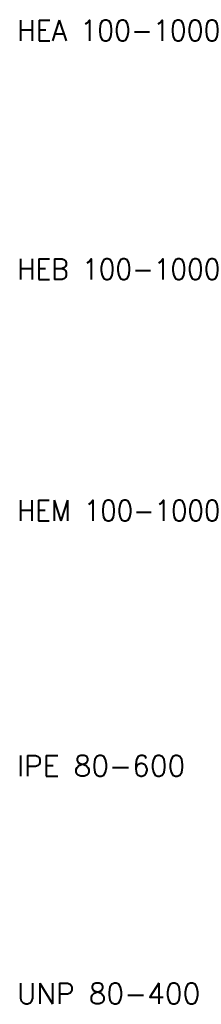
# Model space of a CAD drawing. Header units: millimetres. Extents: x -196137 to 115258, y -76805 to 9942.
# Tile 1 of 56: x -196137 to -195873, y 8515 to 9942. Entities that reach past the tile are written whole.
import ezdxf

# ---------------------------------------------------------------- set-up
doc = ezdxf.new("R2010")
doc.units = ezdxf.units.MM
doc.header["$LTSCALE"] = 0.5
doc.layers.add('tekst 1.5mm', color=210, linetype='Continuous')
doc.styles.add('1.5mm tekst', font='romans.shx', dxfattribs={"height": 1.5})

msp = doc.modelspace()

# ---------------------------------------------------------------- texts
at = {"layer": 'tekst 1.5mm', "char_height": 30, "width": 509.742, "attachment_point": 1, "style": '1.5mm tekst'}
for s, insert in [('HEA 100-1000', (-196140.8, 9941.8)), ('HEB 100-1000', (-196140.8, 9595.8)), ('HEM 100-1000', (-196140.8, 9245.8)), ('IPE 80-600', (-196140.8, 8875.8)), ('UNP 80-400', (-196140.8, 8545.8))]:
    msp.add_mtext(s, dxfattribs=dict(at, insert=insert))

doc.saveas('drawing.dxf')
